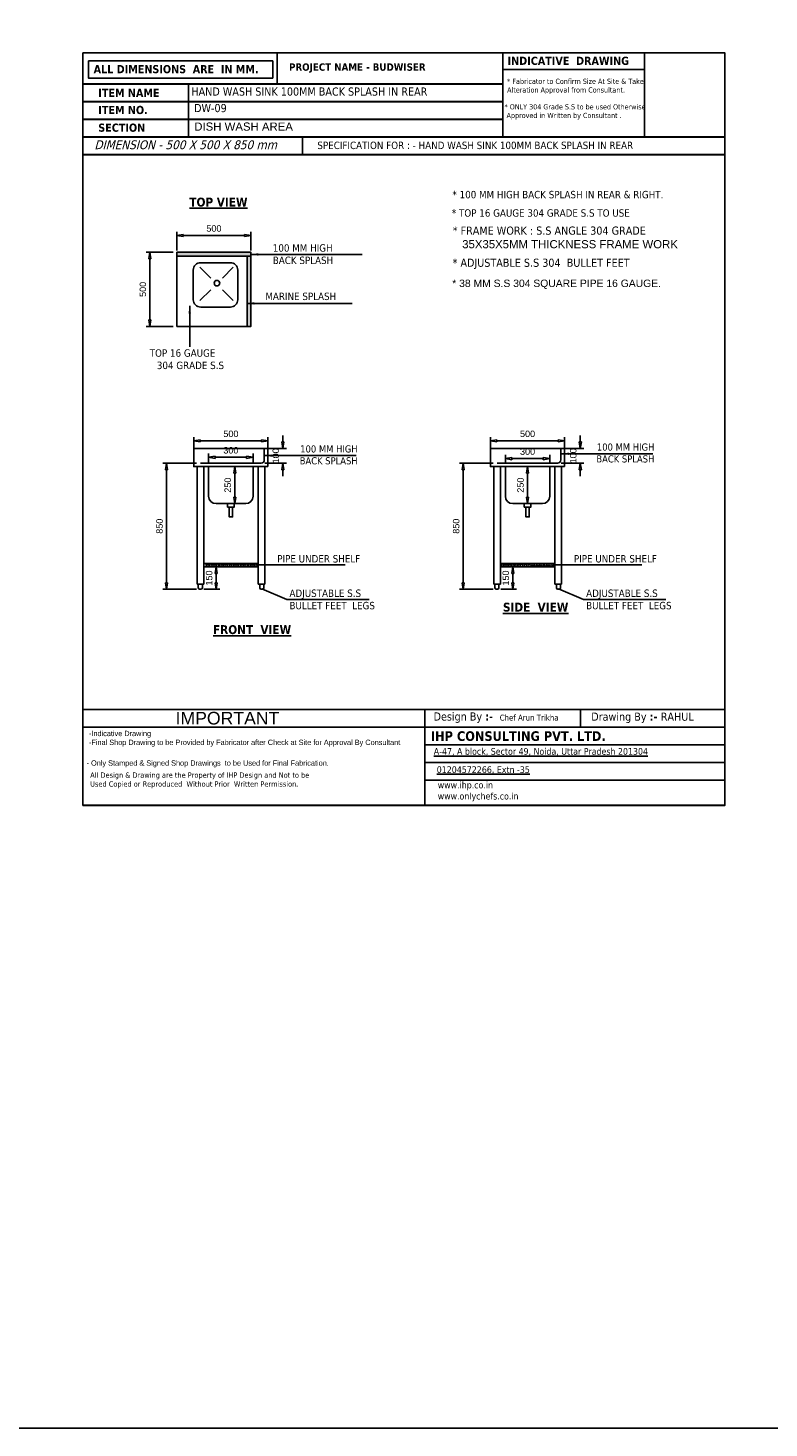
# Model space of a CAD drawing. Header units: millimetres. Extents: x 19005 to 129500, y -3989 to 12792.
# Tile 14 of 20: x 85210 to 90211, y -3989 to 5466. Entities that reach past the tile are written whole.
import ezdxf

# ---------------------------------------------------------------- set-up
doc = ezdxf.new("R2010")
doc.units = ezdxf.units.MM
doc.styles.get("Standard").update_dxf_attribs({"font": 'arial.ttf'})
doc.styles.add('style1', font='txt.shx')
doc.dimstyles.new('LBF 50', dxfattribs={"dimscale": 25, "dimtxt": 1.75, "dimasz": 1.75, "dimexe": 1, "dimexo": 1, "dimgap": 1, "dimtad": 1, "dimdec": 0, "dimrnd": 5, "dimzin": 12, "dimdsep": 46, "dimtxsty": 'Standard', "dimblk": 'CLOSEDBLANK', "dimcen": 0, "dimclrd": 256, "dimclre": 256, "dimclrt": 256, "dimadec": 0, "dimazin": 3, "dimtfac": 1, "dimtdec": 0, "dimtofl": 0, "dimtmove": 0, "dimatfit": 3, "dimldrblk": 'CLOSEDBLANK', "dimfxl": 0.18, "dimtolj": 1, "dimtzin": 0, "dimlwd": -1, "dimlwe": -1, "dimarcsym": 0})
doc.dimstyles.get("Standard").update_dxf_attribs({"dimscale": 1.002, "dimtxt": 50.18, "dimasz": 35.18, "dimexe": 0.18, "dimexo": 0.0625, "dimgap": 0.09, "dimtad": 0, "dimtih": 1, "dimtoh": 1, "dimdec": 0, "dimzin": 0, "dimdsep": 46, "dimtxsty": 'Standard', "dimcen": 0.09, "dimclrd": 256, "dimclrt": 7, "dimadec": 0, "dimazin": 0, "dimtfac": 1, "dimtdec": 0, "dimtofl": 0, "dimtmove": 0, "dimatfit": 3, "dimfxl": 1, "dimtfillclr": 256, "dimtolj": 1, "dimtzin": 0, "dimarcsym": 0})

# ---------------------------------------------------------------- blocks, each defined once
blk = doc.blocks.new('_ClosedBlank')
at = {"color": 0, "linetype": 'ByBlock', "lineweight": -2}
for p, q in [((-1, 0.17), (0, 0)), ((-1, 0.17), (-1, -0.17)), ((0, 0), (-1, -0.17))]:
    blk.add_line(p, q, dxfattribs=at)
blk = doc.blocks.new('*D125')
at = {"transparency": 16777216}
for p, q in [((86189.6, 3951), (86007.5, 3951)), ((86032.5, 3494.5), (86032.5, 3907.2)), ((86189.6, 3450.7), (86007.5, 3450.7))]:
    blk.add_line(p, q, dxfattribs=at)
at = {"layer": 'Defpoints', "color": 0, "transparency": 16777216}
for p in [(86032.5, 3951), (86214.6, 3951), (86214.6, 3450.7)]:
    blk.add_point(p, dxfattribs=at)
at = {"transparency": 16777216, "xscale": 43.75, "yscale": 43.75, "zscale": 43.75}
for p, rotation in [((86032.5, 3951), 90), ((86032.5, 3450.7), 270)]:
    blk.add_blockref('_ClosedBlank', p, dxfattribs=dict(at, rotation=rotation))
at = {"transparency": 16777216, "insert": (85985.2, 3700.9), "char_height": 43.75, "attachment_point": 5, "rotation": 90}
blk.add_mtext('\\A1;500', dxfattribs=at)
blk = doc.blocks.new('*D126')
at = {"transparency": 16777216}
for p, q in [((86214.6, 3963.5), (86214.6, 4089.7)), ((86714.8, 3963.5), (86714.8, 4089.7)), ((86258.3, 4064.7), (86671.1, 4064.7))]:
    blk.add_line(p, q, dxfattribs=at)
at = {"layer": 'Defpoints', "color": 0, "transparency": 16777216}
for p in [(86714.8, 4064.7), (86214.6, 3938.5), (86714.8, 3938.5)]:
    blk.add_point(p, dxfattribs=at)
at = {"transparency": 16777216, "xscale": 43.75, "yscale": 43.75, "zscale": 43.75, "rotation": 180}
blk.add_blockref('_ClosedBlank', (86214.6, 4064.7), dxfattribs=at)
at = {"transparency": 16777216, "xscale": 43.75, "yscale": 43.75, "zscale": 43.75}
blk.add_blockref('_ClosedBlank', (86714.8, 4064.7), dxfattribs=at)
at = {"transparency": 16777216, "insert": (86464.7, 4112), "char_height": 43.75, "attachment_point": 5}
blk.add_mtext('\\A1;500', dxfattribs=at)
blk = doc.blocks.new('*D127')
at = {"transparency": 16777216}
for p, q in [((86348, 2526.5), (86120.1, 2526.5)), ((86145.1, 1720), (86145.1, 2482.8)), ((86348, 1676.3), (86120.1, 1676.3))]:
    blk.add_line(p, q, dxfattribs=at)
at = {"layer": 'Defpoints', "color": 0, "transparency": 16777216}
for p in [(86145.1, 2526.5), (86373, 2526.5), (86373, 1676.3)]:
    blk.add_point(p, dxfattribs=at)
at = {"transparency": 16777216, "xscale": 43.75, "yscale": 43.75, "zscale": 43.75}
for p, rotation in [((86145.1, 2526.5), 90), ((86145.1, 1676.3), 270)]:
    blk.add_blockref('_ClosedBlank', p, dxfattribs=dict(at, rotation=rotation))
at = {"transparency": 16777216, "insert": (86097.7, 2101.4), "char_height": 43.75, "attachment_point": 5, "rotation": 90}
blk.add_mtext('\\A1;850', dxfattribs=at)
blk = doc.blocks.new('*D128')
at = {"transparency": 16777216}
for p, q in [((86329.3, 2528.8), (86329.3, 2702.6)), ((86785.8, 2677.6), (86373, 2677.6)), ((86829.5, 2528.8), (86829.5, 2702.6))]:
    blk.add_line(p, q, dxfattribs=at)
at = {"layer": 'Defpoints', "color": 0, "transparency": 16777216}
for p in [(86329.3, 2677.6), (86329.3, 2503.8), (86829.5, 2503.8)]:
    blk.add_point(p, dxfattribs=at)
at = {"transparency": 16777216, "xscale": 43.75, "yscale": 43.75, "zscale": 43.75, "rotation": 180}
blk.add_blockref('_ClosedBlank', (86329.3, 2677.6), dxfattribs=at)
at = {"transparency": 16777216, "xscale": 43.75, "yscale": 43.75, "zscale": 43.75}
blk.add_blockref('_ClosedBlank', (86829.5, 2677.6), dxfattribs=at)
at = {"transparency": 16777216, "insert": (86579.4, 2724.9), "char_height": 43.75, "attachment_point": 5}
blk.add_mtext('\\A1;500', dxfattribs=at)
blk = doc.blocks.new('*D129')
at = {"transparency": 16777216}
for p, q in [((86422.5, 1826.8), (86504.8, 1826.8)), ((86479.8, 1720), (86479.8, 1783)), ((86397.9, 1676.3), (86504.8, 1676.3))]:
    blk.add_line(p, q, dxfattribs=at)
at = {"layer": 'Defpoints', "color": 0, "transparency": 16777216}
for p in [(86397.5, 1826.8), (86479.8, 1826.8), (86372.9, 1676.3)]:
    blk.add_point(p, dxfattribs=at)
at = {"transparency": 16777216, "xscale": 43.75, "yscale": 43.75, "zscale": 43.75}
for p, rotation in [((86479.8, 1826.8), 90), ((86479.8, 1676.3), 270)]:
    blk.add_blockref('_ClosedBlank', p, dxfattribs=dict(at, rotation=rotation))
at = {"transparency": 16777216, "insert": (86432.5, 1751.5), "char_height": 43.75, "attachment_point": 5, "rotation": 90}
blk.add_mtext('\\A1;150', dxfattribs=at)
blk = doc.blocks.new('*D131')
at = {"transparency": 16777216}
for p, q in [((88350.3, 2526.5), (88122.3, 2526.5)), ((88147.3, 1720), (88147.3, 2482.8)), ((88350.3, 1676.3), (88122.3, 1676.3))]:
    blk.add_line(p, q, dxfattribs=at)
at = {"layer": 'Defpoints', "color": 0, "transparency": 16777216}
for p in [(88147.3, 2526.5), (88375.3, 2526.5), (88375.3, 1676.3)]:
    blk.add_point(p, dxfattribs=at)
at = {"transparency": 16777216, "xscale": 43.75, "yscale": 43.75, "zscale": 43.75}
for p, rotation in [((88147.3, 2526.5), 90), ((88147.3, 1676.3), 270)]:
    blk.add_blockref('_ClosedBlank', p, dxfattribs=dict(at, rotation=rotation))
at = {"transparency": 16777216, "insert": (88100, 2101.4), "char_height": 43.75, "attachment_point": 5, "rotation": 90}
blk.add_mtext('\\A1;850', dxfattribs=at)
blk = doc.blocks.new('*D132')
at = {"transparency": 16777216}
for p, q in [((88331.5, 2528.8), (88331.5, 2702.6)), ((88788, 2677.6), (88375.3, 2677.6)), ((88831.8, 2528.8), (88831.8, 2702.6))]:
    blk.add_line(p, q, dxfattribs=at)
at = {"layer": 'Defpoints', "color": 0, "transparency": 16777216}
for p in [(88331.5, 2677.6), (88331.5, 2503.8), (88831.8, 2503.8)]:
    blk.add_point(p, dxfattribs=at)
at = {"transparency": 16777216, "xscale": 43.75, "yscale": 43.75, "zscale": 43.75, "rotation": 180}
blk.add_blockref('_ClosedBlank', (88331.5, 2677.6), dxfattribs=at)
at = {"transparency": 16777216, "xscale": 43.75, "yscale": 43.75, "zscale": 43.75}
blk.add_blockref('_ClosedBlank', (88831.8, 2677.6), dxfattribs=at)
at = {"transparency": 16777216, "insert": (88581.7, 2724.9), "char_height": 43.75, "attachment_point": 5}
blk.add_mtext('\\A1;500', dxfattribs=at)
blk = doc.blocks.new('*D130')
at = {"transparency": 16777216}
for p, q in [((88424.8, 1826.8), (88507.1, 1826.8)), ((88482.1, 1720), (88482.1, 1783)), ((88400.2, 1676.3), (88507.1, 1676.3))]:
    blk.add_line(p, q, dxfattribs=at)
at = {"layer": 'Defpoints', "color": 0, "transparency": 16777216}
for p in [(88399.8, 1826.8), (88482.1, 1826.8), (88375.2, 1676.3)]:
    blk.add_point(p, dxfattribs=at)
at = {"transparency": 16777216, "xscale": 43.75, "yscale": 43.75, "zscale": 43.75}
for p, rotation in [((88482.1, 1826.8), 90), ((88482.1, 1676.3), 270)]:
    blk.add_blockref('_ClosedBlank', p, dxfattribs=dict(at, rotation=rotation))
at = {"transparency": 16777216, "insert": (88434.8, 1751.5), "char_height": 43.75, "attachment_point": 5, "rotation": 90}
blk.add_mtext('\\A1;150', dxfattribs=at)
blk = doc.blocks.new('*D159')
at = {"transparency": 16777216}
for p, q in [((88937.3, 2670.3), (88937.3, 2714)), ((88809, 2626.5), (88962.3, 2626.5)), ((88809, 2526.5), (88962.3, 2526.5)), ((88937.3, 2482.8), (88937.3, 2439))]:
    blk.add_line(p, q, dxfattribs=at)
at = {"layer": 'Defpoints', "color": 0, "transparency": 16777216}
for p in [(88784, 2626.5), (88937.3, 2626.5), (88784, 2526.5)]:
    blk.add_point(p, dxfattribs=at)
at = {"transparency": 16777216, "xscale": 43.75, "yscale": 43.75, "zscale": 43.75}
for p, rotation in [((88937.3, 2626.5), 270), ((88937.3, 2526.5), 90)]:
    blk.add_blockref('_ClosedBlank', p, dxfattribs=dict(at, rotation=rotation))
at = {"transparency": 16777216, "insert": (88890, 2576.5), "char_height": 43.75, "attachment_point": 5, "rotation": 90}
blk.add_mtext('\\A1;100', dxfattribs=at)
blk = doc.blocks.new('*D166')
at = {"transparency": 16777216}
for p, q in [((86929.9, 2670.3), (86929.9, 2714)), ((86808.4, 2626.5), (86954.9, 2626.5)), ((86808.4, 2526.5), (86954.9, 2526.5)), ((86929.9, 2482.8), (86929.9, 2439))]:
    blk.add_line(p, q, dxfattribs=at)
at = {"layer": 'Defpoints', "color": 0, "transparency": 16777216}
for p in [(86783.4, 2626.5), (86929.9, 2626.5), (86783.4, 2526.5)]:
    blk.add_point(p, dxfattribs=at)
at = {"transparency": 16777216, "xscale": 43.75, "yscale": 43.75, "zscale": 43.75}
for p, rotation in [((86929.9, 2626.5), 270), ((86929.9, 2526.5), 90)]:
    blk.add_blockref('_ClosedBlank', p, dxfattribs=dict(at, rotation=rotation))
at = {"transparency": 16777216, "insert": (86882.6, 2576.5), "char_height": 43.75, "attachment_point": 5, "rotation": 90}
blk.add_mtext('\\A1;100', dxfattribs=at)
blk = doc.blocks.new('*D167')
at = {"transparency": 16777216}
for p, q in [((86605.7, 2460), (86605.7, 2297.5)), ((86625.8, 2503.8), (86630.7, 2503.8)), ((86625.8, 2253.8), (86630.7, 2253.8))]:
    blk.add_line(p, q, dxfattribs=at)
at = {"layer": 'Defpoints', "color": 0, "transparency": 16777216}
for p in [(86600.8, 2503.8), (86600.8, 2253.8), (86605.7, 2253.8)]:
    blk.add_point(p, dxfattribs=at)
at = {"transparency": 16777216, "xscale": 43.75, "yscale": 43.75, "zscale": 43.75}
for p, rotation in [((86605.7, 2503.8), 90), ((86605.7, 2253.8), 270)]:
    blk.add_blockref('_ClosedBlank', p, dxfattribs=dict(at, rotation=rotation))
at = {"transparency": 16777216, "insert": (86558.3, 2378.8), "char_height": 43.75, "attachment_point": 5, "rotation": 90}
blk.add_mtext('\\A1;250', dxfattribs=at)
blk = doc.blocks.new('*D192')
at = {"transparency": 16777216}
for p, q in [((88431.7, 2528.8), (88431.7, 2582.6)), ((88475.4, 2557.6), (88687.9, 2557.6)), ((88731.7, 2528.8), (88731.7, 2582.6))]:
    blk.add_line(p, q, dxfattribs=at)
at = {"layer": 'Defpoints', "color": 0, "transparency": 16777216}
for p in [(88731.7, 2557.6), (88431.7, 2503.8), (88731.7, 2503.8)]:
    blk.add_point(p, dxfattribs=at)
at = {"transparency": 16777216, "xscale": 43.75, "yscale": 43.75, "zscale": 43.75, "rotation": 180}
blk.add_blockref('_ClosedBlank', (88431.7, 2557.6), dxfattribs=at)
at = {"transparency": 16777216, "xscale": 43.75, "yscale": 43.75, "zscale": 43.75}
blk.add_blockref('_ClosedBlank', (88731.7, 2557.6), dxfattribs=at)
at = {"transparency": 16777216, "insert": (88581.7, 2605), "char_height": 43.75, "attachment_point": 5}
blk.add_mtext('\\A1;300', dxfattribs=at)
blk = doc.blocks.new('*D193')
at = {"transparency": 16777216}
blk.add_line((88581.7, 2460), (88581.7, 2297.5), dxfattribs=at)
at = {"layer": 'Defpoints', "color": 0, "transparency": 16777216}
for p in [(88581.7, 2503.8), (88581.7, 2253.8), (88581.7, 2253.8)]:
    blk.add_point(p, dxfattribs=at)
at = {"transparency": 16777216, "xscale": 43.75, "yscale": 43.75, "zscale": 43.75}
for p, rotation in [((88581.7, 2503.8), 90), ((88581.7, 2253.8), 270)]:
    blk.add_blockref('_ClosedBlank', p, dxfattribs=dict(at, rotation=rotation))
at = {"transparency": 16777216, "insert": (88534.3, 2378.8), "char_height": 43.75, "attachment_point": 5, "rotation": 90}
blk.add_mtext('\\A1;250', dxfattribs=at)
blk = doc.blocks.new('*D194')
at = {"transparency": 16777216}
for p, q in [((86429.4, 2528.8), (86429.4, 2591.7)), ((86473.1, 2566.7), (86685.6, 2566.7)), ((86729.4, 2528.8), (86729.4, 2591.7))]:
    blk.add_line(p, q, dxfattribs=at)
at = {"layer": 'Defpoints', "color": 0, "transparency": 16777216}
for p in [(86729.4, 2566.7), (86429.4, 2503.8), (86729.4, 2503.8)]:
    blk.add_point(p, dxfattribs=at)
at = {"transparency": 16777216, "xscale": 43.75, "yscale": 43.75, "zscale": 43.75, "rotation": 180}
blk.add_blockref('_ClosedBlank', (86429.4, 2566.7), dxfattribs=at)
at = {"transparency": 16777216, "xscale": 43.75, "yscale": 43.75, "zscale": 43.75}
blk.add_blockref('_ClosedBlank', (86729.4, 2566.7), dxfattribs=at)
at = {"transparency": 16777216, "insert": (86579.4, 2614), "char_height": 43.75, "attachment_point": 5}
blk.add_mtext('\\A1;300', dxfattribs=at)

msp = doc.modelspace()

# ---------------------------------------------------------------- hatches: boundary and pattern name
at = {"linetype": 'ByBlock'}
h = msp.add_hatch(color=256, dxfattribs=at)
h.dxf.hatch_style = 1
h.paths.add_polyline_path([(86214.5, 3951), (86214.5, 3925.9), (86714.8, 3925.9), (86714.8, 3951)])
h = msp.add_hatch(color=256, dxfattribs=at)
h.dxf.hatch_style = 1
h.paths.add_polyline_path([(86715.1, 3926), (86689.9, 3926), (86689.9, 3450.7), (86715.1, 3450.7)])

# ---------------------------------------------------------------- linework, layer by layer
for p, q in [((86292.2, 5087.4), (86292.2, 4729.5)), ((87063.7, 4730.2), (87063.7, 4610.9)), ((86214.5, 3926), (86714.8, 3926)), ((86690.1, 3926), (86690.1, 3450.7)), ((86370, 3850), (86443.5, 3776.5)), ((86595.2, 3850), (86521.7, 3776.5)), ((86443.5, 3698.3), (86370, 3624.8)), ((86521.7, 3698.3), (86595.2, 3624.8)), ((86804.5, 2626.5), (86804.5, 2546.3)), ((86829.5, 2603.5), (86829.5, 2503.8)), ((88806.8, 2626.5), (88806.8, 2549.3)), ((88831.8, 2603.5), (88831.8, 2503.8)), ((86352, 2503.8), (86352, 1710.9)), ((86374.8, 2526.5), (86783.4, 2526.5)), ((86397.5, 2503.8), (86397.5, 1710.9)), ((86763.3, 2503.8), (86763.3, 1710.9)), ((86808.8, 2503.8), (86808.8, 1710.9)), ((88354.3, 2503.8), (88354.3, 1710.9)), ((88377, 2526.5), (88786, 2526.5)), ((88399.8, 2503.8), (88399.8, 1710.9)), ((88765.5, 2503.8), (88765.5, 1710.9)), ((88811, 2503.8), (88811, 1710.9)), ((86352, 1710.9), (86397.5, 1710.9)), ((86359.4, 1710.9), (86359.4, 1685.4)), ((86386.7, 1710.9), (86386.7, 1685.4)), ((86808.8, 1710.9), (86763.3, 1710.9)), ((86774.1, 1710.9), (86774.1, 1685.4)), ((86801.4, 1710.9), (86801.4, 1685.4)), ((88354.3, 1710.9), (88399.8, 1710.9)), ((88361.6, 1710.9), (88361.6, 1685.4)), ((88388.9, 1710.9), (88388.9, 1685.4)), ((88811, 1710.9), (88765.5, 1710.9)), ((88776.4, 1710.9), (88776.4, 1685.4)), ((88803.7, 1710.9), (88803.7, 1685.4)), ((86368.5, 1676.3), (86377.6, 1676.3)), ((86792.3, 1676.3), (86783.2, 1676.3)), ((88370.7, 1676.3), (88379.8, 1676.3)), ((88794.6, 1676.3), (88785.5, 1676.3)), ((89913.9, 862.8), (85580.8, 862.8)), ((87888.9, 862.8), (87888.9, 215.8)), ((87965.3, 862.8), (89913.9, 862.8)), ((86891.4, 743.5), (85580.8, 743.5))]:
    msp.add_line(p, q, dxfattribs=at)
for p, q in [((86214.6, 3951), (86214.6, 3926)), ((86329.2, 2626.5), (86829.5, 2626.5)), ((86329.3, 2626.5), (86352, 2626.5)), ((86804.5, 2626.5), (86804.5, 2593.9)), ((88806.8, 2626.5), (88331.5, 2626.5)), ((88806.8, 2626.5), (88831.8, 2626.5)), ((86429.4, 2503.8), (86429.4, 2303.8)), ((86429.4, 2503.8), (86729.4, 2503.8)), ((86729.4, 2303.8), (86729.4, 2503.8)), ((88431.7, 2503.8), (88431.7, 2303.8)), ((88431.7, 2503.8), (88731.7, 2503.8)), ((88731.7, 2303.8), (88731.7, 2503.8)), ((86479.4, 2253.8), (86679.4, 2253.8)), ((88481.7, 2253.8), (88681.7, 2253.8))]:
    msp.add_line(p, q)
msp.add_lwpolyline([(19005.1, 12791.7), (123982.6, 12791.7), (123982.6, -3988.8), (19005.1, -3988.8)], close=True)
for points in [[(85580.8, 5298.2), (89913.9, 5298.2), (89913.9, 216.4), (85580.8, 216.4)], [(85580.8, 5297.6), (89913.9, 5297.6), (89913.9, 215.8), (85580.8, 215.8)], [(85580.8, 5297.6), (89913.9, 5297.6), (89913.9, 215.8), (85580.8, 215.8)], [(85580.8, 5297.6), (89913.9, 5297.6), (89913.9, 215.8), (85580.8, 215.8)], [(85580.8, 5297.6), (89913.9, 5297.6), (89913.9, 215.8), (85580.8, 215.8)], [(85580.8, 5297.6), (89913.9, 5297.6), (89913.9, 215.8), (85580.8, 215.8)], [(88415.7, 5297.6), (89371.2, 5297.6), (89371.2, 5186.4), (88415.7, 5186.4)], [(89371.2, 5297.6), (88415.7, 5297.6), (88415.7, 4729.5), (89371.2, 4729.5)], [(86862.5, 5127.2), (85619.4, 5127.2), (85619.4, 5243.4), (86862.5, 5243.4)], [(85580.8, 5087.4), (88415.7, 5087.4), (88415.7, 4968.1), (85580.8, 4968.1)], [(85580.8, 4968.1), (88415.7, 4968.1), (88415.7, 4848.8), (85580.8, 4848.8)], [(85580.8, 4729.5), (89913.9, 4729.5), (89913.9, 4610.2), (85580.8, 4610.2)], [(86214.6, 3951), (86714.8, 3951), (86714.8, 3450.7), (86214.6, 3450.7)], [(86602.1, 2253.8), (86602.1, 2231), (86556.6, 2231), (86556.6, 2253.8)], [(86568, 2231), (86590.8, 2231), (86590.8, 2163.8), (86568, 2163.8)], [(88604.4, 2253.8), (88604.4, 2231), (88558.9, 2231), (88558.9, 2253.8)], [(88570.3, 2231), (88593, 2231), (88593, 2163.8), (88570.3, 2163.8)], [(86397.5, 1849.5), (86763.3, 1849.5), (86763.3, 1826.8), (86397.5, 1826.8)], [(88399.8, 1849.5), (88765.5, 1849.5), (88765.5, 1826.8), (88399.8, 1826.8)], [(85580.8, 862.8), (89913.9, 862.8), (89913.9, 743.5), (85580.8, 743.5)], [(87888.9, 862.8), (88939.6, 862.8), (88939.6, 743.5), (87888.9, 743.5)], [(87888.9, 862.8), (89913.9, 862.8), (89913.9, 743.5), (87888.9, 743.5)], [(88939.6, 862.8), (89913.9, 862.8), (89913.9, 743.5), (88939.6, 743.5)], [(87888.9, 743.5), (89913.9, 743.5), (89913.9, 624.2), (87888.9, 624.2)], [(87888.9, 624.2), (89913.9, 624.2), (89913.9, 504.9), (87888.9, 504.9)], [(87888.9, 504.9), (89913.9, 504.9), (89913.9, 385.6), (87888.9, 385.6)], [(87888.9, 385.6), (89913.9, 385.6), (89913.9, 215.8), (87888.9, 215.8)]]:
    msp.add_lwpolyline(points, close=True, dxfattribs=at)
for points in [[(88415.7, 5298.2), (88415.7, 4849.5), (85580.8, 4849.5)], [(86891.4, 5088.1), (86891.4, 5298.2), (88415.7, 5298.2)], [(85580.8, 5088.1), (88415.7, 5088.1)], [(88415.7, 4968.8), (85580.8, 4968.8)], [(85580.8, 4730.2), (89913.9, 4730.2), (89913.9, 4610.9), (85580.8, 4610.9)], [(86329.3, 2603.5), (86329.3, 2503.8), (86829.5, 2503.8)], [(88331.5, 2603.5), (88331.5, 2503.8), (88831.8, 2503.8)]]:
    msp.add_lwpolyline(points, dxfattribs=at)
msp.add_lwpolyline([(86625.8, 3831.1), (86625.8, 3631.1, -0.414214), (86575.8, 3581.1), (86375.8, 3581.1, -0.414214), (86325.8, 3631.1), (86325.8, 3831.1, -0.414214), (86375.8, 3881.1), (86575.8, 3881.1, -0.414214)], format="xyb", close=True)
for centre, radius in [((86485.2, 3742.6), 18.6), ((86420.1, 1838.6), 8.45), ((86443.8, 1838.6), 8.45), ((86465.6, 1838.6), 8.45), ((86489.3, 1838.6), 8.45), ((86511.9, 1838.6), 8.45), ((86535.3, 1838.6), 8.45), ((86563.1, 1838.6), 8.45), ((86590.8, 1838.6), 8.45), ((86613.7, 1837.9), 8.45), ((86637.4, 1837.9), 8.45), ((86659.1, 1837.9), 8.45), ((86682.8, 1837.9), 8.45), ((86705.4, 1837.9), 8.45), ((86728.9, 1837.9), 8.45), ((86748.3, 1837.9), 8.45), ((88413, 1839.2), 8.45), ((88436.7, 1839.2), 8.45), ((88458.5, 1839.2), 8.45), ((88482.2, 1839.2), 8.45), ((88504.8, 1839.2), 8.45), ((88528.3, 1839.2), 8.45), ((88556.1, 1839.2), 8.45), ((88583.7, 1839.2), 8.45), ((88611.3, 1839.6), 8.45), ((88635, 1839.6), 8.45), ((88656.8, 1839.6), 8.45), ((88680.5, 1839.6), 8.45), ((88703.1, 1839.6), 8.45), ((88726.5, 1839.6), 8.45), ((88754.4, 1839.6), 8.45)]:
    msp.add_circle(centre, radius)
for centre, radius, start, end in [((86781.8, 2549.2), 22.8, 274.16965, 0), ((88784, 2549.3), 22.8, 270, 0), ((86368.5, 1685.4), 9.1, 180, 270), ((86377.6, 1685.4), 9.1, 270, 0), ((86783.2, 1685.4), 9.1, 180, 270), ((86792.3, 1685.4), 9.1, 270, 0), ((88370.7, 1685.4), 9.1, 180, 270), ((88379.8, 1685.4), 9.1, 270, 0), ((88785.5, 1685.4), 9.1, 180, 270), ((88794.6, 1685.4), 9.1, 270, 0)]:
    msp.add_arc(centre, radius, start, end, dxfattribs=at)
for centre, start, end in [((86479.4, 2303.8), 180, 270), ((86679.4, 2303.8), 270, 0), ((88481.7, 2303.8), 180, 270), ((88681.7, 2303.8), 270, 0)]:
    msp.add_arc(centre, 50, start, end)

# ---------------------------------------------------------------- texts
at = {"linetype": 'ByBlock', "style": 'style1'}
for s, insert, char_height, width, attachment_point in [('{\\fTahoma|b1|i0|c0|p34;ALL DIMENSIONS  ARE  IN MM.}', (85652.9, 5215.6), 55, 1687.991, 1), ('{\\fTahoma|b1|i0|c0|p34;PROJECT NAME - BUDWISER }', (86971.9, 5227.1), 50, 1687.991, 1), ('{\\fTahoma|b1|i0|c0|p34;INDICATIVE  DRAWING}', (88446.8, 5271.9), 55, 1687.991, 1), ('{\\fTahoma|b0|i0|c0|p34;* Fabricator to Confirm Size At Site & Take\\PAlteration Approval from Consultant.}', (88443.7, 5123.6), 35, 1425.088, 1), ('{\\fTahoma|b1|i0|c0|p34;ITEM NAME}', (85684.4, 5055.3), 55, 1687.991, 1), ('{\\fTahoma|b0|i0|c0|p34;HAND WASH SINK 100MM BACK SPLASH IN REAR }', (86312.7, 5064.3), 55, 2351.703, 1), ('{\\fTahoma|b1|i0|c0|p34;ITEM NO. }', (85684.4, 4939.9), 55, 1687.991, 1), ('{\\fTahoma|b0|i0|c0|p34;* ONLY 304 Grade S.S to be used Otherwise\\P Approved in Written by Consultant .}', (88426.3, 4951.3), 35, 3236.286, 1), ('{\\fTahoma|b1|i0|c0|p34;SECTION }', (85684.4, 4820.4), 55, 1687.991, 1), ('{\\fTahoma|b0|i1|c0|p34;DIMENSION - 500 X 500 X 850 mm}', (85658.3, 4707.5), 60, 1425.938, 1), ('{\\fTahoma|b0|i0|c0|p34;SPECIFICATION FOR : - HAND WASH SINK 100MM BACK SPLASH IN REAR }', (87163.1, 4698.5), 50, 3378.655, 1), ('{\\fTahoma|b0|i0|c0|p34;* 100 MM HIGH BACK SPLASH IN REAR & RIGHT.}', (88074.8, 4365.9), 50, 1528.985, 1), ('{\\fTahoma|b1|i0|c0|p34;\\LTOP VIEW}', (86691.7, 4320.3), 60, 1038.184, 3), ('{\\fTahoma|b0|i0|c0|p34;* TOP 16 GAUGE 304 GRADE S.S TO USE}', (88070.7, 4241.7), 50, 1528.985, 1), ('{\\fTahoma|b0|i0|c0|p34;* FRAME WORK : S.S ANGLE 304 GRADE\\P\\fArial|b0|i0|c0|p34;   35X35X5MM THICKNESS FRAME WORK}', (88076.5, 4125.2), 55, 1687.991, 1), ('{\\fTahoma|b0|i0|c0|p34;* ADJUSTABLE S.S 304  BULLET FEET }', (88075.7, 3908.3), 55, 1687.991, 1), ('{\\fTahoma|b0|i0|c0|p34;MARINE SPLASH }', (86812.1, 3678.8), 50, 850.492, 1), ('{\\fTahoma|b0|i0|c0|p34;\\H1.25x;                   TOP 16 GAUGE \\P\\pi404.26;304 GRADE S.S \\H0.8x;^I}', (69913.1, 3467.1), 40, 1448.518, 1), ('{\\fTahoma|b0|i0|c0|p34;\\H1.25x;                   TOP 16 GAUGE \\P\\pi404.26;304 GRADE S.S \\H0.8x;^I}', (85675.4, 3296), 40, 1448.518, 1), ('{\\fTahoma|b0|i0|c0|p34;100 MM HIGH \\PBACK SPLASH}', (87434.9, 2647.3), 48, 509.435, 3), ('{\\fTahoma|b0|i0|c0|p34;100 MM HIGH \\PBACK SPLASH}', (89437.3, 2660), 48, 509.435, 3), ('{\\fTahoma|b0|i0|c0|p34;PIPE UNDER SHELF }', (86892.3, 1906.5), 50, 850.492, 1), ('{\\fTahoma|b0|i0|c0|p34;PIPE UNDER SHELF }', (88894.6, 1906.5), 50, 850.492, 1), ('{\\fTahoma|b0|i0|c0|p34;ADJUSTABLE S.S \\PBULLET FEET  LEGS}', (86974.8, 1673.8), 50, 850.492, 1), ('{\\fTahoma|b0|i0|c0|p34;ADJUSTABLE S.S \\PBULLET FEET  LEGS}', (88977.1, 1673.8), 50, 850.492, 1), ('{\\fTahoma|b1|i0|c0|p34;\\LSIDE  VIEW}', (88856.9, 1584.8), 60, 1038.184, 3), ('{\\fTahoma|b1|i0|c0|p34;\\LFRONT  VIEW}', (86986.1, 1433.1), 60, 1038.184, 3), ('{\\fTahoma|b0|i0|c0|p34;Design By \\fTahoma|b1|i0|c0|p34;:-  \\fTahoma|b0|i0|c0|p34;\\H0.72727x;Chef Arun Trikha\\fTahoma|b1|i0|c0|p34;\\H1.375x; }', (87947.5, 843.8), 55, 1687.991, 1), ('{\\fTahoma|b0|i0|c0|p34;Drawing By \\fTahoma|b1|i0|c0|p34;:- \\fTahoma|b0|i0|c0|p34;\\C7;RAHUL}', (89011.4, 842.7), 55, 1687.991, 1), ('{\\fTechnic|b0|i0|c2|p2;-Indicative Drawing\\P-Final Shop Drawing to be Provided by Fabricator after Check at Site for Approval By Consultant}', (85621.4, 719.7), 36, 1767.083, 1), ('{\\fTahoma|b1|i0|c0|p34;\\C256;IHP CONSULTING PVT. LTD.}', (87929.3, 716.5), 65, 2814.621, 1), ('{\\fTahoma|b0|i0|c0|p34;\\L\\C256;A-47, A block, Sector 49, Noida, Uttar Pradesh 201304}', (87948.9, 603), 45, 1687.991, 1), ('{\\fTahoma|b0|i0|c0|p34;\\L\\C256;01204572266, Extn -35}', (87969, 480), 45, 1687.991, 1), ('{\\fTahoma|b0|i0|c0|p34;\\H1.44x;All Design & Drawing are the Property of IHP Design and Not to be Used Copied or Reproduced  Without Prior  Written Permission\\fTahoma|b1|i0|c0|p34;\\H0.69444x;. }', (85629.8, 438.5), 25, 1481.326, 1), ('{\\fTahoma|b0|i0|c0|p34;\\C256;www.ihp.co.in \\L\\P\\lwww.onlychefs.co.in}', (87975.7, 375.8), 45, 1687.991, 1)]:
    msp.add_mtext(s, dxfattribs=dict(at, insert=insert, char_height=char_height, width=width, attachment_point=attachment_point))
at = {"linetype": 'ByBlock', "attachment_point": 1}
for s, insert, char_height, width in [('{\\fTahoma|b0|i0|c0|p34;DW-09}', (86331.1, 4952.9), 55, 1157.977), ('DISH WASH AREA', (86332.1, 4827.8), 55, 2151.86), ('{\\fTahoma|b0|i0|c0|p34;100 MM HIGH \\PBACK SPLASH }', (86862.3, 4005.4), 50, 831.259), ('* 38 MM S.S 304 SQUARE PIPE 16 GAUGE.', (88073.4, 3766.8), 50, 3529.694), ('IMPORTANT', (86206, 847.5), 85.17, 1210.305), ('{\\fTechnic|b0|i0|c2|p2;- Only Stamped & Signed Shop Drawings  to be Used for Final Fabrication.}', (85605.5, 520), 36, 1988.238)]:
    msp.add_mtext(s, dxfattribs=dict(at, insert=insert, char_height=char_height, width=width))

# ---------------------------------------------------------------- dimensions: what is measured, and where the dimension line sits
for base, p1, p2, picture, middle in [((86714.8, 4064.7), (86214.6, 3938.5), (86714.8, 3938.5), '*D126', (86464.7, 4112)), ((86329.3, 2677.6), (86829.5, 2503.8), (86329.3, 2503.8), '*D128', (86579.4, 2724.9)), ((88331.5, 2677.6), (88831.8, 2503.8), (88331.5, 2503.8), '*D132', (88581.7, 2724.9)), ((86729.4, 2566.7), (86429.4, 2503.8), (86729.4, 2503.8), '*D194', (86579.4, 2614)), ((88731.7, 2557.6), (88431.7, 2503.8), (88731.7, 2503.8), '*D192', (88581.7, 2605))]:
    dim = msp.add_linear_dim(base=base, p1=p1, p2=p2, dimstyle='LBF 50')
    dim.commit()
    dim.dimension.update_dxf_attribs({"geometry": picture, "text_midpoint": middle})
for base, p1, p2, picture, middle in [((86032.5, 3951), (86214.6, 3450.7), (86214.6, 3951), '*D125', (85985.2, 3700.9)), ((86145.1, 2526.5), (86373, 1676.3), (86373, 2526.5), '*D127', (86097.7, 2101.4)), ((86605.7, 2253.8), (86600.8, 2503.8), (86600.8, 2253.8), '*D167', (86558.3, 2378.8)), ((88147.3, 2526.5), (88375.3, 1676.3), (88375.3, 2526.5), '*D131', (88100, 2101.4)), ((88581.7, 2253.8), (88581.7, 2503.8), (88581.7, 2253.8), '*D193', (88534.3, 2378.8)), ((86479.8413331, 1826.7803979), (86372.9481366, 1676.2803979), (86397.5134446, 1826.7803979), '*D129', (86432.5037649, 1751.5303979)), ((88482.1146368, 1826.7803979), (88375.2214403, 1676.2803979), (88399.7867484, 1826.7803979), '*D130', (88434.7770686, 1751.5303979))]:
    dim = msp.add_linear_dim(base=base, p1=p1, p2=p2, angle=90, dimstyle='LBF 50')
    dim.commit()
    dim.dimension.update_dxf_attribs({"geometry": picture, "text_midpoint": middle})
for base, p1, p2, picture, middle in [((86929.9, 2626.5), (86783.4, 2526.5), (86783.4, 2626.5), '*D166', (86929.9, 2576.5)), ((88937.3, 2626.5), (88784, 2526.5), (88784, 2626.5), '*D159', (88937.3, 2576.5))]:
    dim = msp.add_linear_dim(base=base, p1=p1, p2=p2, angle=90, dimstyle='LBF 50')
    dim.commit()
    dim.dimension.update_dxf_attribs({"geometry": picture, "text_midpoint": middle, "dimtype": 160})

# ---------------------------------------------------------------- leaders
at = {"linetype": 'ByBlock'}
for points, override in [([(86713.9, 3936.8), (87464.8, 3936.8)], {"dimasz": 50, "dimgap": 25, "dimtad": 0, "dimclrd": 0, "dimclre": 0, "dimfxl": 0, "dimfxlon": 1, "dimarcsym": 1}), ([(86752.6, 1840.4), (87350.2, 1840.4)], {"dimclrd": 0, "dimclre": 0, "dimfxl": 0.2, "dimarcsym": 1}), ([(88754.9, 1840.4), (89352.5, 1840.4)], {"dimclrd": 0, "dimclre": 0, "dimfxl": 0.2, "dimarcsym": 1}), ([(86787.8, 1678.3), (86957.1, 1607.4), (87513.5, 1607.4)], {"dimclrd": 0, "dimclre": 0, "dimfxl": 0.2, "dimarcsym": 1}), ([(88790, 1678.3), (88959.4, 1607.4), (89515.8, 1607.4)], {"dimclrd": 0, "dimclre": 0, "dimfxl": 0.2, "dimarcsym": 1})]:
    msp.add_leader(points, dimstyle='Standard', override=override, dxfattribs=at)
for points in [[(86687.4, 3606.2), (87397.9, 3606.2)], [(86301.3, 3589.9), (86301.3, 3313.2)], [(86809.6, 2578.1), (87425.3, 2578.1)], [(88812, 2590.8), (89427.7, 2590.8)]]:
    msp.add_leader(points, dimstyle='Standard', override={"dimasz": 50, "dimgap": 0.09, "dimtad": 0})

doc.saveas('drawing.dxf')
